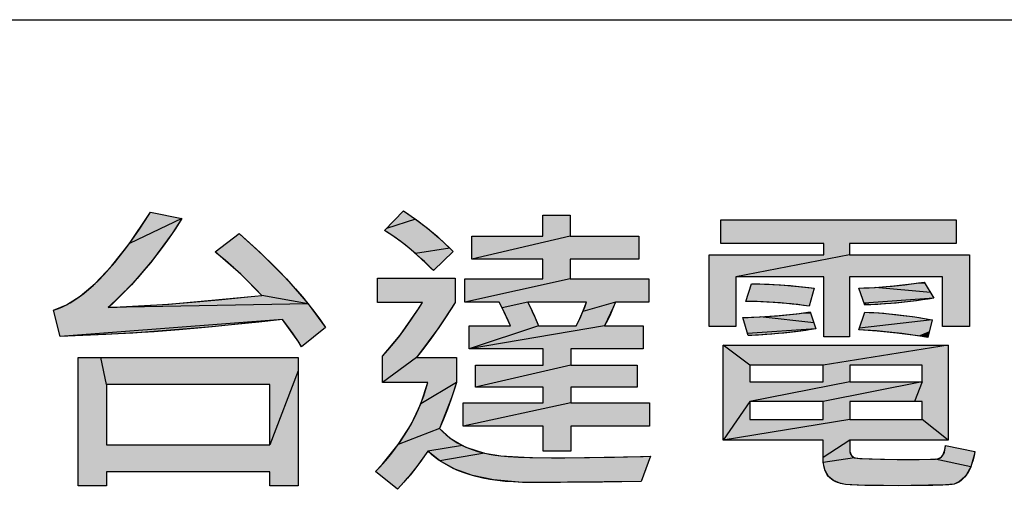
# Model space of a CAD drawing. Extents: x 0 to 1189, y 0 to 841.
# Tile 30 of 53: x 958 to 977, y 81 to 90. Entities that reach past the tile are written whole.
import ezdxf

# ---------------------------------------------------------------- set-up
doc = ezdxf.new("R2010")
doc.units = 0
doc.header["$LTSCALE"] = 65.395
doc.header["$MEASUREMENT"] = 0
doc.layers.get('0').update_dxf_attribs({"linetype": 'CONTINUOUS'})

msp = doc.modelspace()

# ---------------------------------------------------------------- linework, layer by layer
at = {"color": 3, "linetype": 'Continuous'}
msp.add_line((909, 90), (1174, 90), dxfattribs=at)
at = {"color": 4, "linetype": 'Continuous'}
for p, q in [((960.34765, 85.66458), (960.72955, 86.23111)), ((960.72955, 86.23111), (960.75504, 86.27182)), ((965.65279, 86.29601), (965.8873, 86.13606)), ((961.36265, 86.15159), (960.34765, 85.66458)), ((961.36265, 86.15159), (961.17227, 85.85727)), ((965.8873, 86.13606), (965.32321, 85.95645)), ((965.8873, 86.13606), (966.11489, 85.96284)), ((961.17227, 85.85727), (960.79593, 85.3449)), ((962.47051, 85.85787), (962.87539, 85.4926)), ((965.48403, 85.78735), (965.28496, 85.91703)), ((965.68498, 85.63862), (965.48403, 85.78735)), ((966.11489, 85.96284), (966.33562, 85.77617)), ((966.33562, 85.77617), (966.5495, 85.57579)), ((968.87719, 85.80777), (966.97728, 85.36458)), ((960.00012, 85.22407), (960.34765, 85.66458)), ((965.88832, 85.46954), (965.68498, 85.63862)), ((962.50502, 85.06945), (962.00627, 85.50291)), ((962.87539, 85.4926), (963.38628, 84.981)), ((966.5495, 85.57579), (965.88832, 85.46954)), ((966.09453, 85.27862), (965.88832, 85.46954)), ((966.5495, 85.57579), (966.6164, 85.50883)), ((974.28615, 85.44671), (972.08348, 85.02059)), ((959.68349, 84.89035), (960.00012, 85.22407)), ((960.79593, 85.3449), (960.38472, 84.86787)), ((966.23134, 85.14099), (966.09453, 85.27862)), ((962.91073, 84.65971), (962.50502, 85.06945)), ((959.39409, 84.64638), (959.68349, 84.89035)), ((960.38472, 84.86787), (959.93794, 84.42516)), ((963.38628, 84.981), (963.80583, 84.49776)), ((968.87719, 84.97952), (966.83895, 84.5273)), ((972.39129, 84.8833), (972.65022, 84.88095)), ((972.65022, 84.88095), (972.95057, 84.86534)), ((972.95057, 84.86534), (973.29682, 84.83446)), ((973.29682, 84.83446), (973.60442, 84.79804)), ((974.78544, 84.81555), (975.14189, 84.84411)), ((975.14189, 84.84411), (975.53738, 84.89049)), ((975.53738, 84.89049), (975.734, 84.91845)), ((975.734, 84.91845), (975.92245, 84.60664)), ((959.12789, 84.47753), (959.39409, 84.64638)), ((961.11221, 84.49339), (962.70361, 84.63794)), ((963.80583, 84.49776), (962.91073, 84.65971)), ((974.46572, 84.80309), (974.78544, 84.81555)), ((975.85611, 84.7164), (974.78544, 84.81555)), ((958.88036, 84.37191), (959.12789, 84.47753)), ((963.80583, 84.49776), (959.93794, 84.42516)), ((959.93794, 84.42516), (961.11221, 84.49339)), ((963.80583, 84.49776), (964.14386, 84.0401)), ((965.95456, 84.4183), (966.01976, 84.52138)), ((966.65138, 84.52138), (966.33749, 84.0398)), ((967.56459, 84.41759), (967.50554, 84.5273)), ((968.05799, 84.5273), (967.56459, 84.41759)), ((968.05799, 84.5273), (968.10193, 84.4406)), ((968.10193, 84.4406), (968.18572, 84.25964)), ((969.75536, 84.5273), (969.12677, 84.35135)), ((969.12677, 84.35135), (969.19491, 84.5273)), ((972.44869, 84.54171), (972.28306, 84.54539)), ((972.80618, 84.52474), (972.44869, 84.54171)), ((973.15914, 84.49555), (972.80618, 84.52474)), ((973.5082, 84.45422), (973.15914, 84.49555)), ((975.92245, 84.60664), (974.57345, 84.50843)), ((974.77893, 84.48361), (974.58595, 84.47423)), ((975.18827, 84.51341), (974.77893, 84.48361)), ((975.56908, 84.55471), (975.18827, 84.51341)), ((975.92245, 84.60664), (975.56908, 84.55471)), ((965.58582, 83.88906), (965.95456, 84.4183)), ((967.72322, 84.06916), (967.56459, 84.41759)), ((968.18572, 84.25964), (968.26349, 84.06916)), ((969.04427, 84.16554), (969.12677, 84.35135)), ((969.71901, 84.4376), (969.54395, 84.06916)), ((972.55939, 84.24409), (972.92461, 84.26984)), ((972.92461, 84.26984), (973.31826, 84.31199)), ((973.31826, 84.31199), (973.52821, 84.3399)), ((973.52821, 84.3399), (973.63452, 84.01608)), ((974.58595, 84.33381), (974.86136, 84.32073)), ((974.86136, 84.32073), (975.18094, 84.2914)), ((975.18094, 84.2914), (975.54934, 84.24342)), ((963.30779, 84.19548), (959.00669, 83.86662)), ((963.30779, 84.19548), (961.9475, 84.05117)), ((963.62489, 83.75417), (963.30779, 84.19548)), ((969.54395, 84.06916), (966.92717, 83.62597)), ((968.26349, 84.06916), (966.92717, 83.62597)), ((968.99742, 84.06916), (969.04427, 84.16554)), ((972.22181, 84.23358), (972.55939, 84.24409)), ((973.5971, 84.13007), (972.55939, 84.24409)), ((975.88434, 84.18956), (974.47822, 84.02839)), ((975.54934, 84.24342), (975.88434, 84.18956)), ((960.41465, 83.9309), (959.00669, 83.86662)), ((961.9475, 84.05117), (960.41465, 83.9309)), ((965.24372, 83.48173), (965.58582, 83.88906)), ((966.33749, 84.0398), (965.90544, 83.46155)), ((973.63452, 84.01608), (972.31349, 83.921)), ((972.32413, 83.88472), (972.31349, 83.921)), ((972.60781, 83.8986), (972.32413, 83.88472)), ((972.9892, 83.92828), (972.60781, 83.8986)), ((973.33063, 83.96785), (972.9892, 83.92828)), ((973.63452, 84.01608), (973.33063, 83.96785)), ((974.82289, 83.97056), (974.46572, 83.99294)), ((975.20501, 83.93267), (974.82289, 83.97056)), ((975.61397, 83.87814), (975.20501, 83.93267)), ((975.80204, 83.8487), (975.61397, 83.87814)), ((963.68068, 83.66721), (963.62489, 83.75417)), ((972.35927, 83.31121), (971.84284, 83.69627)), ((976.19806, 83.69627), (973.77494, 83.31121)), ((959.35347, 83.46155), (963.61247, 83.46155)), ((959.35347, 80.97317), (959.35347, 83.46155)), ((959.90296, 82.93833), (959.79641, 83.46155)), ((963.61247, 83.46155), (963.61247, 80.97317)), ((965.90544, 83.46155), (965.24372, 82.97644)), ((968.89528, 83.31121), (967.0474, 82.88509)), ((973.77494, 83.31121), (972.35927, 83.31121)), ((972.35927, 83.31121), (972.35927, 82.98844)), ((973.77494, 82.98844), (973.77494, 83.31121)), ((975.69277, 83.31121), (974.29224, 83.31121)), ((974.29224, 83.31121), (974.29224, 82.98844)), ((975.69277, 82.98844), (975.69277, 83.31121)), ((963.61247, 83.20276), (963.06611, 81.76626)), ((963.06611, 82.93833), (959.90296, 82.93833)), ((959.90296, 82.93833), (959.90296, 81.76626)), ((963.06611, 81.76626), (963.06611, 82.93833)), ((965.98783, 82.56393), (966.12207, 82.97644)), ((966.68044, 82.97644), (965.98783, 82.56393)), ((966.68044, 82.97644), (966.58386, 82.67997)), ((974.29224, 82.98844), (972.35927, 82.60338)), ((972.35927, 82.98844), (973.77494, 82.98844)), ((975.69277, 82.98844), (973.77494, 82.60338)), ((974.29224, 82.98844), (975.69277, 82.98844)), ((975.69277, 82.98844), (975.54711, 82.60338)), ((965.79831, 82.16324), (965.98783, 82.56393)), ((966.58386, 82.67997), (966.35158, 82.08399)), ((968.89528, 82.58337), (966.80676, 82.12819)), ((972.35927, 82.60338), (971.84284, 81.85744)), ((973.77494, 82.60338), (972.35927, 82.60338)), ((972.35927, 82.60338), (972.35927, 82.25955)), ((973.77494, 82.25955), (973.77494, 82.60338)), ((975.69277, 82.60338), (974.29224, 82.60338)), ((974.29224, 82.60338), (974.29224, 82.25955)), ((975.69277, 82.25955), (975.69277, 82.60338)), ((965.55058, 81.77148), (965.79831, 82.16324)), ((974.29224, 82.25956), (971.84284, 81.85744)), ((972.35927, 82.25955), (973.77494, 82.25955)), ((974.29224, 82.25955), (975.69277, 82.25955)), ((976.19806, 81.85744), (975.69277, 82.25956)), ((966.35158, 82.08399), (965.55058, 81.77148)), ((966.35158, 82.08399), (966.55515, 81.89807)), ((965.2401, 81.38643), (965.55058, 81.77148)), ((966.55515, 81.89807), (966.79792, 81.75224)), ((974.29224, 81.85744), (973.77494, 81.51953)), ((959.90296, 81.76626), (963.06611, 81.76626)), ((966.12207, 81.64586), (965.90993, 81.34842)), ((966.79792, 81.75224), (966.12207, 81.64586)), ((966.35859, 81.45528), (966.12207, 81.64586)), ((967.21776, 81.60613), (966.35859, 81.45528)), ((966.79792, 81.75224), (966.87897, 81.71615)), ((966.87897, 81.71615), (967.21776, 81.60613)), ((967.21776, 81.60613), (967.53669, 81.55172)), ((974.29224, 81.67509), (974.29471, 81.63719)), ((974.29471, 81.63719), (974.32349, 81.56212)), ((976.09592, 81.56669), (976.13526, 81.66785)), ((976.13526, 81.66785), (976.1429, 81.75426)), ((976.71554, 81.63994), (976.70146, 81.56571)), ((966.64438, 81.29791), (966.35859, 81.45528)), ((967.53669, 81.55172), (968.09877, 81.52338)), ((968.09877, 81.52338), (968.77487, 81.51657)), ((968.77487, 81.51657), (970.29253, 81.54364)), ((973.7799, 81.42266), (973.77494, 81.51953)), ((974.38446, 81.51866), (973.7799, 81.42266)), ((973.81534, 81.26997), (973.7799, 81.42266)), ((974.32349, 81.56212), (974.38446, 81.51866)), ((974.38446, 81.51866), (974.48997, 81.50317)), ((974.48997, 81.50317), (974.96593, 81.48717)), ((974.96593, 81.48717), (975.43507, 81.48456)), ((975.4675, 81.48457), (975.9475, 81.49047)), ((975.9475, 81.49047), (976.0329, 81.51124)), ((976.6361, 81.34452), (975.9475, 81.49047)), ((976.0329, 81.51124), (976.06809, 81.53461)), ((976.06809, 81.53461), (976.09592, 81.56669)), ((976.70146, 81.56571), (976.6361, 81.34452)), ((963.06611, 81.24392), (959.90296, 81.24392)), ((959.90296, 81.24392), (959.90296, 80.97317)), ((963.06611, 80.97317), (963.06611, 81.24392)), ((965.11252, 81.24983), (965.2401, 81.38643)), ((965.90993, 81.34842), (965.73009, 81.12385)), ((966.98732, 81.17428), (966.64438, 81.29791)), ((973.88108, 81.15674), (973.81534, 81.26997)), ((976.6361, 81.34452), (976.55407, 81.19172)), ((965.73009, 81.12385), (965.5376, 80.90601)), ((967.39724, 81.08748), (966.98732, 81.17428)), ((967.88555, 81.04288), (967.39724, 81.08748)), ((968.1142, 81.03842), (967.88555, 81.04288)), ((970.25474, 81.05547), (968.1142, 81.03842)), ((973.97736, 81.07493), (973.88108, 81.15674)), ((974.1122, 81.02048), (973.97736, 81.07493)), ((974.21098, 81.00223), (974.1122, 81.02048)), ((976.41711, 81.05418), (976.31047, 81.00728)), ((976.52205, 81.15068), (976.41711, 81.05418)), ((976.55407, 81.19172), (976.52205, 81.15068)), ((959.90296, 80.97317), (959.35347, 80.97317)), ((963.61247, 80.97317), (963.06611, 80.97317)), ((974.58329, 80.98263), (974.21098, 81.00223)), ((975.22662, 80.97613), (974.58329, 80.98263)), ((975.4816, 80.97675), (975.22662, 80.97613)), ((976.14435, 80.99054), (975.4816, 80.97675)), ((976.31047, 81.00728), (976.14435, 80.99054))]:
    msp.add_line(p, q, dxfattribs=at)
for points in [[(964.14386, 84.0401), (963.68068, 83.66721), (963.61168, 83.7743), (963.51397, 83.91812), (963.41265, 84.05853), (963.30779, 84.19548), (962.85333, 84.14365), (962.32644, 84.08805), (961.8132, 84.03875), (961.31336, 83.99559), (960.82668, 83.95843), (960.35291, 83.9271), (959.89182, 83.90146), (959.44315, 83.88135), (959.00669, 83.86662), (958.88036, 84.37191), (958.95801, 84.3995), (959.03737, 84.43298), (959.1186, 84.47265), (959.20185, 84.51887), (959.28727, 84.57201), (959.37501, 84.63246), (959.46521, 84.70068), (959.55799, 84.77711), (959.65348, 84.86226), (959.75182, 84.95664), (959.85311, 85.06078), (959.95749, 85.17526), (960.06505, 85.30066), (960.17593, 85.43759), (960.29022, 85.58669), (960.40804, 85.7486), (960.5295, 85.92401), (960.6547, 86.11361), (960.75504, 86.27182), (961.36265, 86.15159), (961.34149, 86.11752), (961.23122, 85.94557), (961.11751, 85.77737), (961.00036, 85.61287), (960.87976, 85.45203), (960.75571, 85.29479), (960.62819, 85.14112), (960.4972, 84.99099), (960.3627, 84.84436), (960.22467, 84.70119), (960.0831, 84.56147), (960.01096, 84.49288), (959.93794, 84.42516), (960.28265, 84.44039), (960.66585, 84.46237), (961.09026, 84.49175), (961.55861, 84.52921), (962.07371, 84.57546), (962.63841, 84.6312), (962.91073, 84.65971), (962.79076, 84.78809), (962.6609, 84.91974), (962.52079, 85.05467), (962.37009, 85.19288), (962.20845, 85.33434), (962.03553, 85.47904), (962.00627, 85.50291), (962.47051, 85.85787), (962.56488, 85.7753), (962.75699, 85.60252), (962.93833, 85.433), (963.10925, 85.26667), (963.27014, 85.10344), (963.42134, 84.94321), (963.56321, 84.78591), (963.69608, 84.63144), (963.82027, 84.47971), (963.9361, 84.33064), (964.04387, 84.18413), (964.14386, 84.0401)], [(965.28496, 85.91703), (965.65279, 86.29601), (965.72772, 86.24684), (965.80197, 86.19635), (965.87552, 86.14453), (965.94839, 86.09138), (966.02058, 86.03689), (966.09208, 85.98105), (966.16291, 85.92387), (966.23305, 85.86532), (966.30252, 85.80541), (966.3713, 85.74413), (966.43941, 85.68146), (966.50683, 85.6174), (966.57357, 85.55194), (966.6164, 85.50883)], [(970.41709, 82.12818), (968.89528, 82.12818), (968.89528, 81.64586), (968.35484, 81.64586), (968.35484, 82.12818), (966.80676, 82.12818), (966.80676, 82.58337), (968.35484, 82.58337), (968.35484, 82.88508), (967.0474, 82.88508), (967.0474, 83.31121), (968.35484, 83.31121), (968.35484, 83.62598), (966.92717, 83.62598), (966.92717, 84.06915), (967.72322, 84.06915), (967.6806, 84.17413), (967.62999, 84.28615), (967.57079, 84.40563), (967.50554, 84.5273), (966.83895, 84.5273), (966.83895, 84.97952), (968.34875, 84.97952), (968.34875, 85.36458), (966.97728, 85.36458), (966.97728, 85.80776), (968.34875, 85.80776), (968.34875, 86.21666), (968.87719, 86.21666), (968.87719, 85.80776), (970.2055, 85.80776), (970.2055, 85.36458), (968.87719, 85.36458), (968.87719, 84.97952), (970.40508, 84.97952), (970.40508, 84.5273), (969.75536, 84.5273)], [(976.60714, 84.05715), (976.08983, 84.05715), (976.08983, 85.02059), (974.28615, 85.02059), (974.28615, 83.8607), (973.78694, 83.8607), (973.78694, 85.02059), (972.08348, 85.02059), (972.08348, 84.05715), (971.5721, 84.05715), (971.5721, 85.44671), (973.78694, 85.44671), (973.78694, 85.66439), (971.79569, 85.66439), (971.79569, 86.12253), (976.34857, 86.12253), (976.34857, 85.66439), (974.28615, 85.66439), (974.28615, 85.44671), (976.60714, 85.44671), (976.60714, 84.05715)], [(966.6164, 85.50883), (966.23134, 85.14099), (966.19022, 85.18329), (966.12363, 85.25008), (966.0574, 85.31446), (965.99151, 85.37647), (965.92595, 85.43617), (965.8607, 85.49362), (965.79575, 85.54886), (965.73108, 85.60194), (965.66668, 85.65293), (965.60252, 85.70185), (965.5386, 85.74875), (965.4749, 85.79368), (965.41141, 85.83668), (965.3481, 85.87778), (965.28496, 85.91703)], [(970.43414, 81.54876), (970.25474, 81.05547), (969.50803, 81.04521), (968.6952, 81.03952), (968.1142, 81.03842), (967.95353, 81.04059), (967.78319, 81.04797), (967.62208, 81.0603), (967.46978, 81.07734), (967.32586, 81.09884), (967.18992, 81.12457), (967.06159, 81.15434), (966.94047, 81.18796), (966.82622, 81.22528), (966.71849, 81.26616), (966.61695, 81.31048), (966.5213, 81.35817), (966.43125, 81.40915), (966.34654, 81.46341), (966.26691, 81.52092), (966.19215, 81.58172), (966.12207, 81.64586), (966.1033, 81.61788), (966.00004, 81.46998), (965.89192, 81.32489), (965.77886, 81.18257), (965.72045, 81.11242), (965.66077, 81.04294), (965.5376, 80.90601), (965.11252, 81.24983), (965.19418, 81.33607), (965.3033, 81.45814), (965.4055, 81.58068), (965.50098, 81.70374), (965.58994, 81.82736), (965.67256, 81.95159), (965.74901, 82.07651), (965.81944, 82.20216), (965.88399, 82.32865), (965.94277, 82.45603), (965.9959, 82.5844), (966.04344, 82.71386), (966.08549, 82.8445), (966.12207, 82.97643), (965.24372, 82.97643), (965.24372, 83.48173), (965.3514, 83.6011), (965.46168, 83.7318), (965.57464, 83.87446), (965.69039, 84.02976), (965.80899, 84.19838), (965.93055, 84.38104), (966.01976, 84.52138), (965.1475, 84.52138), (965.1475, 84.99762), (966.65138, 84.99762), (966.65138, 84.52138), (966.58764, 84.41903), (966.45373, 84.21168), (966.31855, 84.01248), (966.1821, 83.8212), (966.0444, 83.63763), (965.90544, 83.46155), (966.68044, 83.46155), (966.68044, 82.97643), (966.6472, 82.87058), (966.57649, 82.65867), (966.50362, 82.45728), (966.42863, 82.26587), (966.35158, 82.08399), (966.41189, 82.02073), (966.476, 81.96158), (966.54403, 81.90643), (966.61612, 81.8552), (966.69242, 81.80785), (966.77314, 81.76437), (966.85848, 81.72478), (966.87897, 81.71615), (966.98423, 81.67564), (967.09135, 81.64039), (967.20062, 81.61033), (967.31234, 81.5854), (967.4268, 81.56559), (967.53669, 81.55172), (967.67679, 81.54043), (967.87667, 81.53026), (968.1511, 81.52221), (968.51586, 81.5174), (968.77487, 81.51657), (969.25119, 81.51935), (969.74052, 81.52776), (970.24344, 81.54197), (970.43414, 81.54876)], [(972.28306, 84.54539), (972.39129, 84.8833), (972.47031, 84.88387), (972.5533, 84.88321), (972.6404, 84.88125), (972.73174, 84.87793), (972.82747, 84.87318), (972.92774, 84.86693), (973.03269, 84.85913), (973.14248, 84.84971), (973.25724, 84.83858), (973.37715, 84.82568), (973.50234, 84.81095), (973.60442, 84.79804)], [(974.58595, 84.47423), (974.46572, 84.80309), (974.56418, 84.80543), (974.66623, 84.8093), (974.77193, 84.81475), (974.88136, 84.82184), (974.9946, 84.83063), (975.11171, 84.84116), (975.23278, 84.8535), (975.35787, 84.86771), (975.48705, 84.88383), (975.6204, 84.90193), (975.734, 84.91845)], [(973.60442, 84.79804), (973.5082, 84.45422), (973.39804, 84.46862), (973.28751, 84.48181), (973.1766, 84.49378), (973.06529, 84.50454), (972.95356, 84.51407), (972.84138, 84.52239), (972.72874, 84.52948), (972.61562, 84.53534), (972.502, 84.53997), (972.38785, 84.54337), (972.28306, 84.54539)], [(969.19491, 84.5273), (968.05799, 84.5273), (968.08734, 84.46996), (968.11613, 84.41144), (968.13115, 84.37996), (968.15901, 84.31975), (968.1862, 84.25852), (968.2127, 84.1963), (968.23847, 84.13316), (968.26349, 84.06915)], [(968.26349, 84.06915), (968.99742, 84.06915), (969.02823, 84.13191), (969.05755, 84.19393), (969.08538, 84.2552), (969.11174, 84.31565), (969.13661, 84.37525), (969.16001, 84.43393), (969.18193, 84.49167), (969.19491, 84.5273)], [(969.75536, 84.5273), (969.71426, 84.42622), (969.6572, 84.29589), (969.60045, 84.17719), (969.54395, 84.06915), (970.29076, 84.06915), (970.29076, 83.62598), (968.89528, 83.62598), (968.89528, 83.31121), (970.17557, 83.31121), (970.17557, 82.88508), (968.89528, 82.88508), (968.89528, 82.58337), (970.41709, 82.58337), (970.41709, 82.12818)], [(975.92245, 84.60664), (975.8127, 84.58898), (975.70024, 84.57235), (975.58504, 84.55676), (975.46706, 84.54225), (975.34627, 84.52885), (975.22263, 84.51657), (975.09611, 84.50546), (974.96667, 84.49554), (974.83429, 84.48684), (974.69893, 84.47938), (974.58595, 84.47423)], [(972.32413, 83.88471), (972.22181, 84.23358), (972.32653, 84.23535), (972.43398, 84.23859), (972.54419, 84.24333), (972.6572, 84.24961), (972.77302, 84.25748), (972.89168, 84.26696), (973.01321, 84.2781), (973.13762, 84.29092), (973.26494, 84.30548), (973.39517, 84.3218), (973.52821, 84.3399)], [(974.46572, 83.99294), (974.58595, 84.33381), (974.67005, 84.33123), (974.75839, 84.32713), (974.85111, 84.32144), (974.94837, 84.31407), (975.05031, 84.30496), (975.15709, 84.29403), (975.26885, 84.28118), (975.38575, 84.26635), (975.50793, 84.24945), (975.63557, 84.2304), (975.7688, 84.2091), (975.88434, 84.18956)], [(975.88434, 84.18956), (975.80204, 83.8487), (975.69477, 83.86581), (975.5595, 83.88617), (975.42715, 83.90473), (975.29765, 83.92152), (975.17095, 83.93659), (975.04696, 83.94997), (974.92563, 83.96171), (974.80691, 83.97185), (974.69072, 83.9804), (974.57701, 83.98743), (974.46572, 83.99294)], [(973.63452, 84.01608), (973.54118, 83.99978), (973.44419, 83.98428), (973.34346, 83.96962), (973.23891, 83.95585), (973.13047, 83.943), (973.01806, 83.93111), (972.9016, 83.92023), (972.78102, 83.91038), (972.65625, 83.90163), (972.52721, 83.894), (972.39383, 83.88754), (972.32413, 83.88471)], [(976.71554, 81.63994), (976.69899, 81.5542), (976.67948, 81.47445), (976.65783, 81.40331), (976.63429, 81.34009), (976.60905, 81.28415), (976.58227, 81.23488), (976.55407, 81.19172), (976.55075, 81.18719), (976.51592, 81.14348), (976.48142, 81.10674), (976.44719, 81.0763), (976.41315, 81.05157), (976.37914, 81.03207), (976.34499, 81.01739), (976.31047, 81.00728), (976.27573, 81.00128), (976.20836, 80.99464), (976.09107, 80.98796), (975.90212, 80.982), (975.6149, 80.97769), (975.22662, 80.97613), (974.94254, 80.97713), (974.64467, 80.9812), (974.43618, 80.98738), (974.29752, 80.99467), (974.21098, 81.00223), (974.15368, 81.01117), (974.10065, 81.02357), (974.05306, 81.03896), (974.01041, 81.05716), (973.97224, 81.07804), (973.93817, 81.10156), (973.90787, 81.12776), (973.88108, 81.15674), (973.85689, 81.18914), (973.83565, 81.22508), (973.81735, 81.26488), (973.80206, 81.30892), (973.78994, 81.35762), (973.7812, 81.41145), (973.77612, 81.4709), (973.77494, 81.51953), (973.77494, 81.85744), (971.84284, 81.85744), (971.84284, 83.69627), (976.19806, 83.69627), (976.19806, 81.85744), (974.29224, 81.85744), (974.29224, 81.67509), (974.29249, 81.66242), (974.29584, 81.62994), (974.30269, 81.60238), (974.31269, 81.57901), (974.32576, 81.55922), (974.33349, 81.55051), (974.34201, 81.54259), (974.36145, 81.52912), (974.38446, 81.51866), (974.4054, 81.51324), (974.4496, 81.50694), (974.53132, 81.50022), (974.66891, 81.49376), (974.88531, 81.48838), (975.20884, 81.48508), (975.43507, 81.48456), (975.63774, 81.485), (975.85708, 81.4874), (975.9475, 81.49047), (975.9488, 81.49055), (975.98247, 81.49476), (976.01186, 81.50252), (976.03752, 81.5136), (976.05992, 81.52791), (976.07001, 81.53632), (976.07938, 81.54559), (976.09592, 81.56669), (976.11191, 81.59512), (976.12477, 81.62722), (976.13439, 81.6635), (976.14055, 81.70451), (976.14289, 81.75091), (976.1429, 81.75426), (976.71554, 81.63994)]]:
    msp.add_lwpolyline(points, dxfattribs=at)
for points in [[(961.36265, 86.15159), (960.34765, 85.66458), (960.75504, 86.27182), (960.72955, 86.23111)], [(965.8873, 86.13606), (965.32321, 85.95645), (965.65279, 86.29601), (965.52331, 86.16261)], [(968.34875, 85.80777), (968.34875, 86.21666), (968.87719, 86.21666)], [(968.87719, 86.21666), (968.87719, 85.80777), (968.34875, 85.80777)], [(960.34765, 85.66458), (961.36265, 86.15159), (961.17227, 85.85727)], [(965.32321, 85.95645), (965.8873, 86.13606), (966.11489, 85.96284)], [(971.79569, 85.66439), (971.79569, 86.12253), (976.34857, 86.12253)], [(971.79569, 85.66439), (976.34857, 86.12253), (973.78694, 85.66439)], [(973.78694, 85.66439), (976.34857, 86.12253), (974.28615, 85.66439)], [(976.34857, 86.12253), (976.34857, 85.66439), (974.28615, 85.66439)], [(961.17227, 85.85727), (960.79593, 85.3449), (960.34765, 85.66458)], [(962.47051, 85.85787), (962.87539, 85.4926), (962.00627, 85.50291)], [(965.32321, 85.95645), (966.11489, 85.96284), (965.28496, 85.91703)], [(965.28496, 85.91703), (966.11489, 85.96284), (965.48403, 85.78735)], [(966.11489, 85.96284), (966.33562, 85.77617), (965.48403, 85.78735)], [(965.68498, 85.63862), (965.48403, 85.78735), (966.33562, 85.77617)], [(966.33562, 85.77617), (966.5495, 85.57579), (965.68498, 85.63862)], [(968.87719, 85.80777), (966.97728, 85.36458), (968.34875, 85.80777)], [(966.97728, 85.36458), (966.97728, 85.80777), (968.34875, 85.80777)], [(966.97728, 85.36458), (968.87719, 85.80776), (970.2055, 85.80776)], [(966.97728, 85.36458), (970.2055, 85.80776), (968.34875, 85.36458)], [(968.34875, 85.36458), (970.2055, 85.80776), (968.87719, 85.36458)], [(970.2055, 85.80776), (970.2055, 85.36458), (968.87719, 85.36458)], [(960.00012, 85.22407), (960.34765, 85.66458), (960.79593, 85.3449)], [(965.88832, 85.46954), (965.68498, 85.63862), (966.5495, 85.57579)], [(973.78694, 85.44671), (973.78694, 85.66439), (974.28615, 85.66439)], [(974.28615, 85.66439), (974.28615, 85.44671), (973.78694, 85.44671)], [(962.50502, 85.06945), (962.00627, 85.50291), (962.87539, 85.4926)], [(962.87539, 85.4926), (963.38628, 84.981), (962.50502, 85.06945)], [(965.88832, 85.46954), (966.5495, 85.57579), (966.6164, 85.50883)], [(966.57636, 85.47058), (965.88832, 85.46954), (966.6164, 85.50883)], [(965.88832, 85.46954), (966.57636, 85.47058), (966.09453, 85.27862)], [(966.57636, 85.47058), (966.36688, 85.27047), (966.09453, 85.27862)], [(973.78694, 85.44671), (972.08348, 85.02059), (971.5721, 85.44671)], [(971.5721, 84.05715), (971.5721, 85.44671), (972.08348, 85.02059)], [(974.28615, 85.44671), (972.08348, 85.02059), (973.78694, 85.44671)], [(972.08348, 85.02059), (974.28615, 85.44671), (976.60714, 85.44671)], [(972.08348, 85.02059), (976.60714, 85.44671), (973.78694, 85.02059)], [(973.78694, 85.02059), (976.60714, 85.44671), (974.28615, 85.02059)], [(974.28615, 85.02059), (976.60714, 85.44671), (976.08983, 85.02059)], [(976.08983, 85.02059), (976.60714, 85.44671), (976.08983, 84.05715)], [(976.60714, 85.44671), (976.60714, 84.05715), (976.08983, 84.05715)], [(960.00012, 85.22407), (960.79593, 85.3449), (959.68349, 84.89035)], [(960.79593, 85.3449), (960.38472, 84.86787), (959.68349, 84.89035)], [(966.23134, 85.14099), (966.09453, 85.27862), (966.36688, 85.27047)], [(968.34875, 84.97952), (968.34875, 85.36458), (968.87719, 85.36458)], [(968.87719, 85.36458), (968.87719, 84.97952), (968.34875, 84.97952)], [(962.91073, 84.65971), (962.50502, 85.06945), (963.38628, 84.981)], [(972.08348, 85.02059), (972.08348, 84.05715), (971.5721, 84.05715)], [(973.78694, 83.8607), (973.78694, 85.02059), (974.28615, 85.02059)], [(974.28615, 85.02059), (974.28615, 83.8607), (973.78694, 83.8607)], [(959.39409, 84.64638), (960.38472, 84.86787), (959.12789, 84.47753)], [(960.38472, 84.86787), (959.93794, 84.42516), (959.12789, 84.47753)], [(959.39409, 84.64638), (959.68349, 84.89035), (960.38472, 84.86787)], [(963.38628, 84.981), (963.80583, 84.49776), (962.91073, 84.65971)], [(965.1475, 84.52138), (965.1475, 84.99762), (966.65138, 84.99762)], [(965.1475, 84.52138), (966.65138, 84.99762), (966.01976, 84.52138)], [(966.65138, 84.99762), (966.65138, 84.52138), (966.01976, 84.52138)], [(968.87719, 84.97952), (966.83895, 84.5273), (968.34875, 84.97952)], [(966.83895, 84.5273), (966.83895, 84.97952), (968.34875, 84.97952)], [(966.83895, 84.5273), (968.87719, 84.97952), (970.40508, 84.97952)], [(966.83895, 84.5273), (970.40508, 84.97952), (967.50554, 84.5273)], [(967.50554, 84.5273), (970.40508, 84.97952), (968.05799, 84.5273)], [(968.05799, 84.5273), (970.40508, 84.97952), (968.45819, 84.5273)], [(968.45819, 84.5273), (970.40508, 84.97952), (969.07667, 84.5273)], [(969.07667, 84.5273), (970.40508, 84.97952), (969.19491, 84.5273)], [(969.19491, 84.5273), (970.40508, 84.97952), (969.75536, 84.5273)], [(970.40508, 84.97952), (970.40508, 84.5273), (969.75536, 84.5273)], [(972.35319, 84.76436), (972.39129, 84.8833), (972.65022, 84.88095)], [(972.95057, 84.86534), (972.35319, 84.76436), (972.65022, 84.88095)], [(973.29682, 84.83446), (972.35319, 84.76436), (972.95057, 84.86534)], [(973.60442, 84.79804), (972.35319, 84.76436), (973.29682, 84.83446)], [(975.14189, 84.84411), (975.7536, 84.88602), (974.78544, 84.81555)], [(975.7536, 84.88602), (975.85611, 84.7164), (974.78544, 84.81555)], [(975.14189, 84.84411), (975.53738, 84.89049), (975.7536, 84.88602)], [(975.734, 84.91845), (975.7536, 84.88602), (975.53738, 84.89049)], [(961.11221, 84.49339), (962.70361, 84.63794), (963.80583, 84.49776)], [(962.91073, 84.65971), (963.80583, 84.49776), (962.70361, 84.63794)], [(972.29432, 84.58054), (972.35319, 84.76436), (973.59441, 84.76228)], [(973.59441, 84.76228), (973.54207, 84.57524), (972.29432, 84.58054)], [(973.60442, 84.79804), (973.59441, 84.76228), (972.35319, 84.76436)], [(974.78544, 84.81555), (975.85611, 84.7164), (974.46572, 84.80309)], [(974.50804, 84.68733), (974.46572, 84.80309), (975.85611, 84.7164)], [(975.85611, 84.7164), (975.92245, 84.60664), (974.50804, 84.68733)], [(974.57345, 84.50843), (974.50804, 84.68733), (975.92245, 84.60664)], [(959.93794, 84.42516), (963.80583, 84.49776), (958.88036, 84.37191)], [(958.88036, 84.37191), (963.80583, 84.49776), (963.30779, 84.19548)], [(958.88036, 84.37191), (959.12789, 84.47753), (959.93794, 84.42516)], [(963.80583, 84.49776), (959.93794, 84.42516), (961.11221, 84.49339)], [(963.80583, 84.49776), (964.14386, 84.0401), (963.30779, 84.19548)], [(965.95456, 84.4183), (966.01976, 84.52138), (966.65138, 84.52138)], [(966.65138, 84.52138), (966.33749, 84.0398), (965.95456, 84.4183)], [(967.56459, 84.41759), (967.50554, 84.5273), (968.05799, 84.5273)], [(967.56459, 84.41759), (968.05799, 84.5273), (968.10193, 84.4406)], [(968.10193, 84.4406), (968.18572, 84.25964), (967.56459, 84.41759)], [(969.12677, 84.35135), (969.19491, 84.5273), (969.75536, 84.5273)], [(969.12677, 84.35135), (969.75536, 84.5273), (969.71901, 84.4376)], [(972.28306, 84.54539), (972.29432, 84.58054), (973.54207, 84.57524)], [(972.28306, 84.54539), (973.54207, 84.57524), (972.44869, 84.54171)], [(972.44869, 84.54171), (973.54207, 84.57524), (972.80618, 84.52474)], [(972.80618, 84.52474), (973.54207, 84.57524), (973.15914, 84.49555)], [(973.54207, 84.57524), (973.5082, 84.45422), (973.15914, 84.49555)], [(974.57345, 84.50843), (975.92245, 84.60664), (975.56908, 84.55471)], [(975.18827, 84.51341), (974.57345, 84.50843), (975.56908, 84.55471)], [(975.18827, 84.51341), (974.77893, 84.48361), (974.57345, 84.50843)], [(974.58595, 84.47423), (974.57345, 84.50843), (974.77893, 84.48361)], [(959.00669, 83.86662), (958.88036, 84.37191), (963.30779, 84.19548)], [(965.58582, 83.88906), (965.95456, 84.4183), (966.33749, 84.0398)], [(967.72322, 84.06916), (967.56459, 84.41759), (968.18572, 84.25964)], [(968.18572, 84.25964), (968.26349, 84.06916), (967.72322, 84.06916)], [(969.04427, 84.16554), (969.71901, 84.4376), (968.99742, 84.06916)], [(969.71901, 84.4376), (969.54395, 84.06916), (968.99742, 84.06916)], [(969.12677, 84.35135), (969.71901, 84.4376), (969.04427, 84.16554)], [(972.92461, 84.26984), (973.53926, 84.30622), (972.55939, 84.24409)], [(973.53926, 84.30622), (973.5971, 84.13007), (972.55939, 84.24409)], [(972.92461, 84.26984), (973.31826, 84.31199), (973.53926, 84.30622)], [(973.52821, 84.3399), (973.53926, 84.30622), (973.31826, 84.31199)], [(974.54363, 84.21382), (974.58595, 84.33381), (974.86136, 84.32073)], [(975.18094, 84.2914), (974.54363, 84.21382), (974.86136, 84.32073)], [(975.54934, 84.24342), (974.54363, 84.21382), (975.18094, 84.2914)], [(959.00669, 83.86662), (963.30779, 84.19548), (960.41465, 83.9309), (961.9475, 84.05117)], [(963.62489, 83.75417), (963.30779, 84.19548), (964.14386, 84.0401)], [(968.26349, 84.06916), (966.92717, 83.62597), (967.72322, 84.06916)], [(966.92717, 83.62597), (966.92717, 84.06916), (967.72322, 84.06916)], [(969.54395, 84.06916), (966.92717, 83.62597), (968.99742, 84.06916)], [(968.99742, 84.06916), (966.92717, 83.62597), (968.73908, 84.06916)], [(968.73908, 84.06916), (966.92717, 83.62597), (968.33982, 84.06916)], [(966.92717, 83.62597), (968.26349, 84.06916), (968.33982, 84.06916)], [(966.92717, 83.62597), (969.54395, 84.06916), (970.29076, 84.06916)], [(966.92717, 83.62597), (970.29076, 84.06916), (968.35484, 83.62597)], [(968.35484, 83.62597), (970.29076, 84.06916), (968.89528, 83.62597)], [(970.29076, 84.06916), (970.29076, 83.62597), (968.89528, 83.62597)], [(972.55939, 84.24409), (973.5971, 84.13007), (972.22181, 84.23358)], [(972.25783, 84.11078), (972.22181, 84.23358), (973.5971, 84.13007)], [(973.5971, 84.13007), (973.63452, 84.01608), (972.25783, 84.11078)], [(972.31349, 83.921), (972.25783, 84.11078), (973.63452, 84.01608)], [(974.47822, 84.02839), (975.87578, 84.15411), (974.46572, 83.99294)], [(974.46572, 83.99294), (975.87578, 84.15411), (974.82289, 83.97056)], [(974.47822, 84.02839), (974.54363, 84.21382), (975.88434, 84.18956)], [(974.47822, 84.02839), (975.88434, 84.18956), (975.87578, 84.15411)], [(975.54934, 84.24342), (975.88434, 84.18956), (974.54363, 84.21382)], [(975.87578, 84.15411), (975.83101, 83.96868), (974.82289, 83.97056)], [(964.14386, 84.0401), (963.68068, 83.66721), (963.62489, 83.75417)], [(965.58582, 83.88906), (966.33749, 84.0398), (965.24372, 83.48173)], [(966.33749, 84.0398), (965.90544, 83.46155), (965.24372, 83.48173)], [(972.31349, 83.921), (973.63452, 84.01608), (973.33063, 83.96785)], [(972.9892, 83.92828), (972.31349, 83.921), (973.33063, 83.96785)], [(972.9892, 83.92828), (972.60781, 83.8986), (972.31349, 83.921)], [(972.32413, 83.88472), (972.31349, 83.921), (972.60781, 83.8986)], [(975.20501, 83.93267), (974.82289, 83.97056), (975.83101, 83.96868)], [(975.20501, 83.93267), (975.83101, 83.96868), (975.61397, 83.87814)], [(975.83101, 83.96868), (975.80204, 83.8487), (975.61397, 83.87814)], [(971.84284, 81.85744), (971.84284, 83.69627), (972.35927, 83.31121)], [(972.35927, 83.31121), (971.84284, 83.69627), (976.19806, 83.69627)], [(972.35927, 83.31121), (976.19806, 83.69627), (972.85759, 83.31121)], [(972.85759, 83.31121), (976.19806, 83.69627), (973.62771, 83.31121)], [(976.19806, 83.69627), (973.77494, 83.31121), (973.62771, 83.31121)], [(973.77494, 83.31121), (976.19806, 83.69627), (974.29224, 83.31121)], [(974.29224, 83.31121), (976.19806, 83.69627), (974.78523, 83.31121)], [(974.78523, 83.31121), (976.19806, 83.69627), (975.54711, 83.31121)], [(975.54711, 83.31121), (976.19806, 83.69627), (975.69277, 83.31121)], [(975.69277, 82.98844), (976.19806, 83.69627), (975.54711, 82.60338)], [(975.54711, 82.60338), (976.19806, 83.69627), (975.69277, 82.60338)], [(975.69277, 83.31121), (976.19806, 83.69627), (975.69277, 83.19759)], [(975.69277, 83.19759), (976.19806, 83.69627), (975.69277, 83.02201)], [(975.69277, 83.02201), (976.19806, 83.69627), (975.69277, 82.98844)], [(975.69277, 82.60338), (976.19806, 83.69627), (975.69277, 82.48235)], [(975.69277, 82.48235), (976.19806, 83.69627), (975.69277, 82.29531)], [(975.69277, 82.29531), (976.19806, 83.69627), (975.69277, 82.25956)], [(976.19806, 83.69627), (976.19806, 81.85744), (975.69277, 82.25956)], [(968.35484, 83.31121), (968.35484, 83.62597), (968.89528, 83.62597)], [(968.89528, 83.62597), (968.89528, 83.31121), (968.35484, 83.31121)], [(959.90296, 82.93833), (959.35347, 81.23196), (959.79641, 83.46155)], [(959.35347, 81.23196), (959.35347, 83.46155), (959.79641, 83.46155)], [(959.90296, 82.93833), (959.79641, 83.46155), (963.61247, 83.46155)], [(963.61247, 83.20276), (959.90296, 82.93833), (963.61247, 83.46155)], [(965.24372, 82.97644), (965.24372, 83.48173), (965.90544, 83.46155)], [(965.24372, 82.97644), (965.90544, 83.46155), (966.68044, 83.46155)], [(965.24372, 82.97644), (966.68044, 83.46155), (966.12207, 82.97644)], [(966.68044, 83.46155), (966.68044, 82.97644), (966.12207, 82.97644)], [(968.89528, 83.31121), (967.0474, 82.88509), (968.35484, 83.31121)], [(967.0474, 82.88509), (967.0474, 83.31121), (968.35484, 83.31121)], [(967.0474, 82.88509), (968.89528, 83.31121), (970.17557, 83.31121)], [(967.0474, 82.88509), (970.17557, 83.31121), (968.35484, 82.88509)], [(968.35484, 82.88509), (970.17557, 83.31121), (968.89528, 82.88509)], [(970.17557, 83.31121), (970.17557, 82.88509), (968.89528, 82.88509)], [(972.35927, 83.27764), (971.84284, 81.85744), (972.35927, 83.31121)], [(974.29224, 83.27764), (973.77494, 83.19759), (974.29224, 83.31121)], [(973.77494, 83.19759), (973.77494, 83.31121), (974.29224, 83.31121)], [(959.90296, 82.93833), (963.61247, 83.20276), (961.01639, 82.93833)], [(961.01639, 82.93833), (963.61247, 83.20276), (962.73714, 82.93833)], [(962.73714, 82.93833), (963.61247, 83.20276), (963.06611, 82.93833)], [(963.06611, 81.76626), (963.61247, 83.20276), (963.06611, 81.24392)], [(963.06611, 81.24392), (963.61247, 83.20276), (963.06611, 81.00133)], [(963.06611, 81.00133), (963.61247, 83.20276), (963.06611, 80.97317)], [(963.06611, 80.97317), (963.61247, 83.20276), (963.55565, 80.97317)], [(963.06611, 82.93833), (963.61247, 83.20276), (963.06611, 82.52576)], [(963.06611, 82.52576), (963.61247, 83.20276), (963.06611, 81.88816)], [(963.61247, 83.20276), (963.06611, 81.76626), (963.06611, 81.88816)], [(963.61247, 83.20276), (963.61247, 80.97317), (963.55565, 80.97317)], [(972.35927, 83.10206), (971.84284, 81.85744), (972.35927, 83.27764)], [(974.29224, 83.27764), (974.29224, 83.10206), (973.77494, 83.19759)], [(973.77494, 83.02201), (973.77494, 83.19759), (974.29224, 83.10206)], [(959.90296, 82.81643), (959.35347, 81.23196), (959.90296, 82.93833)], [(965.98783, 82.56393), (966.12207, 82.97644), (966.68044, 82.97644)], [(965.98783, 82.56393), (966.68044, 82.97644), (966.58386, 82.67997)], [(972.35927, 82.98844), (971.84284, 81.85744), (972.35927, 83.10206)], [(972.35927, 82.60338), (971.84284, 81.85744), (972.5065, 82.98844)], [(972.5065, 82.98844), (971.84284, 81.85744), (972.35927, 82.98844)], [(974.29224, 82.98844), (972.35927, 82.60338), (973.77494, 82.98844)], [(973.77494, 82.98844), (972.35927, 82.60338), (973.27662, 82.98844)], [(973.27662, 82.98844), (972.35927, 82.60338), (972.5065, 82.98844)], [(975.69277, 82.98844), (972.35927, 82.60338), (975.19978, 82.98844)], [(975.19978, 82.98844), (972.35927, 82.60338), (974.43789, 82.98844)], [(972.35927, 82.60338), (974.29224, 82.98844), (974.43789, 82.98844)], [(972.35927, 82.60338), (975.69277, 82.98844), (972.85759, 82.60338)], [(972.85759, 82.60338), (975.69277, 82.98844), (973.62771, 82.60338)], [(975.69277, 82.98844), (973.77494, 82.60338), (973.62771, 82.60338)], [(973.77494, 83.02201), (974.29224, 83.10206), (973.77494, 82.98844)], [(974.29224, 83.10206), (974.29224, 82.98844), (973.77494, 82.98844)], [(973.77494, 82.60338), (975.69277, 82.98844), (974.29224, 82.60338)], [(974.29224, 82.60338), (975.69277, 82.98844), (974.78523, 82.60338)], [(975.69277, 82.98844), (975.54711, 82.60338), (974.78523, 82.60338)], [(959.90296, 82.17883), (959.35347, 81.23196), (959.90296, 82.81643)], [(968.35484, 82.58337), (968.35484, 82.88509), (968.89528, 82.88509)], [(968.89528, 82.88509), (968.89528, 82.58337), (968.35484, 82.58337)], [(965.98783, 82.56393), (966.58386, 82.67997), (965.79831, 82.16324)], [(966.58386, 82.67997), (966.35158, 82.08399), (965.79831, 82.16324)], [(968.89528, 82.58337), (966.80676, 82.12819), (968.35484, 82.58337)], [(966.80676, 82.12819), (966.80676, 82.58337), (968.35484, 82.58337)], [(966.80676, 82.12819), (968.89528, 82.58337), (970.41709, 82.58337)], [(966.80676, 82.12819), (970.41709, 82.58337), (968.35484, 82.12819)], [(968.35484, 82.12819), (970.41709, 82.58337), (968.89528, 82.12819)], [(970.41709, 82.58337), (970.41709, 82.12819), (968.89528, 82.12819)], [(971.84284, 81.85744), (972.35927, 82.60338), (972.35927, 82.56762)], [(972.35927, 82.38058), (971.84284, 81.85744), (972.35927, 82.56762)], [(974.29224, 82.56762), (973.77494, 82.48235), (974.29224, 82.60338)], [(973.77494, 82.48235), (973.77494, 82.60338), (974.29224, 82.60338)], [(974.29224, 82.56762), (974.29224, 82.38058), (973.77494, 82.48235)], [(972.35927, 82.25956), (971.84284, 81.85744), (972.35927, 82.38058)], [(973.77494, 82.29531), (973.77494, 82.48235), (974.29224, 82.38058)], [(973.77494, 82.29531), (974.29224, 82.38058), (973.77494, 82.25956)], [(974.29224, 82.38058), (974.29224, 82.25956), (973.77494, 82.25956)], [(959.90296, 81.76626), (959.35347, 81.23196), (959.90296, 82.17883)], [(965.55058, 81.77148), (965.79831, 82.16324), (966.35158, 82.08399)], [(974.29224, 82.25956), (971.84284, 81.85744), (973.77494, 82.25956)], [(973.77494, 82.25956), (971.84284, 81.85744), (973.27662, 82.25956)], [(973.27662, 82.25956), (971.84284, 81.85744), (972.5065, 82.25956)], [(972.5065, 82.25956), (971.84284, 81.85744), (972.35927, 82.25956)], [(975.69277, 82.25956), (971.84284, 81.85744), (975.19978, 82.25956)], [(975.19978, 82.25956), (971.84284, 81.85744), (974.43789, 82.25956)], [(971.84284, 81.85744), (974.29224, 82.25956), (974.43789, 82.25956)], [(971.84284, 81.85744), (975.69277, 82.25956), (973.77494, 81.85744)], [(973.77494, 81.85744), (975.69277, 82.25956), (974.29224, 81.85744)], [(975.69277, 82.25956), (976.19806, 81.85744), (974.29224, 81.85744)], [(965.55058, 81.77148), (966.35158, 82.08399), (966.55515, 81.89807)], [(968.35484, 81.64586), (968.35484, 82.12819), (968.89528, 82.12819)], [(968.89528, 82.12819), (968.89528, 81.64586), (968.35484, 81.64586)], [(965.2401, 81.38643), (965.55058, 81.77148), (966.12207, 81.64586)], [(966.55515, 81.89807), (966.79792, 81.75224), (965.55058, 81.77148)], [(966.79792, 81.75224), (966.12207, 81.64586), (965.55058, 81.77148)], [(973.77494, 81.51953), (973.77494, 81.85744), (974.29224, 81.85744)], [(973.77494, 81.51953), (974.29224, 81.85744), (974.29224, 81.67509)], [(959.90296, 81.24392), (959.35347, 81.23196), (963.06611, 81.76626)], [(963.06611, 81.76626), (959.35347, 81.23196), (961.95268, 81.76626)], [(961.95268, 81.76626), (959.35347, 81.23196), (960.23193, 81.76626)], [(960.23193, 81.76626), (959.35347, 81.23196), (959.90296, 81.76626)], [(959.90296, 81.24392), (963.06611, 81.76626), (962.73714, 81.24392)], [(962.73714, 81.24392), (963.06611, 81.76626), (963.06611, 81.24392)], [(966.12207, 81.64586), (965.90993, 81.34842), (965.2401, 81.38643)], [(966.12207, 81.64586), (966.79792, 81.75224), (966.87897, 81.71615)], [(966.87897, 81.71615), (967.21776, 81.60613), (966.12207, 81.64586)], [(966.35859, 81.45528), (966.12207, 81.64586), (967.21776, 81.60613)], [(966.35859, 81.45528), (967.21776, 81.60613), (967.53669, 81.55172)], [(974.29471, 81.63719), (973.77494, 81.51953), (974.29224, 81.67509)], [(974.32349, 81.56212), (973.77494, 81.51953), (974.29471, 81.63719)], [(976.09592, 81.56669), (976.13526, 81.66785), (976.71554, 81.63994)], [(976.71554, 81.63994), (976.70146, 81.56571), (976.09592, 81.56669)], [(976.1429, 81.75426), (976.71554, 81.63994), (976.13526, 81.66785)], [(968.09877, 81.52338), (966.35859, 81.45528), (967.53669, 81.55172)], [(968.77487, 81.51657), (970.29253, 81.54364), (966.35859, 81.45528)], [(966.35859, 81.45528), (970.29253, 81.54364), (966.64438, 81.29791)], [(968.77487, 81.51657), (966.35859, 81.45528), (968.09877, 81.52338)], [(970.29253, 81.54364), (970.43414, 81.54876), (966.64438, 81.29791)], [(966.64438, 81.29791), (970.43414, 81.54876), (966.98732, 81.17428)], [(966.98732, 81.17428), (970.43414, 81.54876), (967.39724, 81.08748)], [(970.43414, 81.54876), (970.25474, 81.05547), (967.39724, 81.08748)], [(974.32349, 81.56212), (974.38446, 81.51866), (973.77494, 81.51953)], [(973.7799, 81.42266), (973.77494, 81.51953), (974.38446, 81.51866)], [(973.7799, 81.42266), (974.38446, 81.51866), (974.48997, 81.50317)], [(974.96593, 81.48717), (973.7799, 81.42266), (974.48997, 81.50317)], [(975.4675, 81.48457), (975.9475, 81.49047), (973.7799, 81.42266)], [(975.9475, 81.49047), (976.6361, 81.34452), (973.7799, 81.42266)], [(975.43507, 81.48456), (973.7799, 81.42266), (974.96593, 81.48717)], [(975.43507, 81.48456), (975.4675, 81.48457), (973.7799, 81.42266)], [(973.81534, 81.26997), (973.7799, 81.42266), (976.6361, 81.34452)], [(976.0329, 81.51124), (976.70146, 81.56571), (975.9475, 81.49047)], [(976.70146, 81.56571), (976.6361, 81.34452), (975.9475, 81.49047)], [(976.06809, 81.53461), (976.70146, 81.56571), (976.0329, 81.51124)], [(976.06809, 81.53461), (976.09592, 81.56669), (976.70146, 81.56571)], [(959.90296, 81.24392), (959.90296, 81.21576), (959.35347, 81.23196)], [(959.35347, 80.97317), (959.35347, 81.23196), (959.90296, 81.21576)], [(959.35347, 80.97317), (959.90296, 81.21576), (959.84581, 80.97317)], [(959.90296, 81.21576), (959.90296, 80.97317), (959.84581, 80.97317)], [(965.11252, 81.24983), (965.2401, 81.38643), (965.90993, 81.34842)], [(965.90993, 81.34842), (965.73009, 81.12385), (965.11252, 81.24983)], [(965.5376, 80.90601), (965.11252, 81.24983), (965.73009, 81.12385)], [(976.6361, 81.34452), (976.55407, 81.19172), (973.81534, 81.26997)], [(973.88108, 81.15674), (973.81534, 81.26997), (976.55407, 81.19172)], [(967.88555, 81.04288), (967.39724, 81.08748), (970.25474, 81.05547)], [(970.25474, 81.05547), (968.1142, 81.03842), (967.88555, 81.04288)], [(976.55407, 81.19172), (976.52205, 81.15068), (973.88108, 81.15674)], [(973.97736, 81.07493), (973.88108, 81.15674), (976.52205, 81.15068)], [(976.52205, 81.15068), (976.41711, 81.05418), (973.97736, 81.07493)], [(974.1122, 81.02048), (973.97736, 81.07493), (976.41711, 81.05418)], [(976.41711, 81.05418), (976.31047, 81.00728), (974.1122, 81.02048)], [(974.21098, 81.00223), (974.1122, 81.02048), (976.31047, 81.00728)], [(976.31047, 81.00728), (976.14435, 80.99054), (974.21098, 81.00223)], [(974.58329, 80.98263), (974.21098, 81.00223), (976.14435, 80.99054)], [(976.14435, 80.99054), (975.4816, 80.97675), (974.58329, 80.98263)], [(975.22662, 80.97613), (974.58329, 80.98263), (975.4816, 80.97675)]]:
    msp.add_solid(points, dxfattribs=at)

doc.saveas('drawing.dxf')
